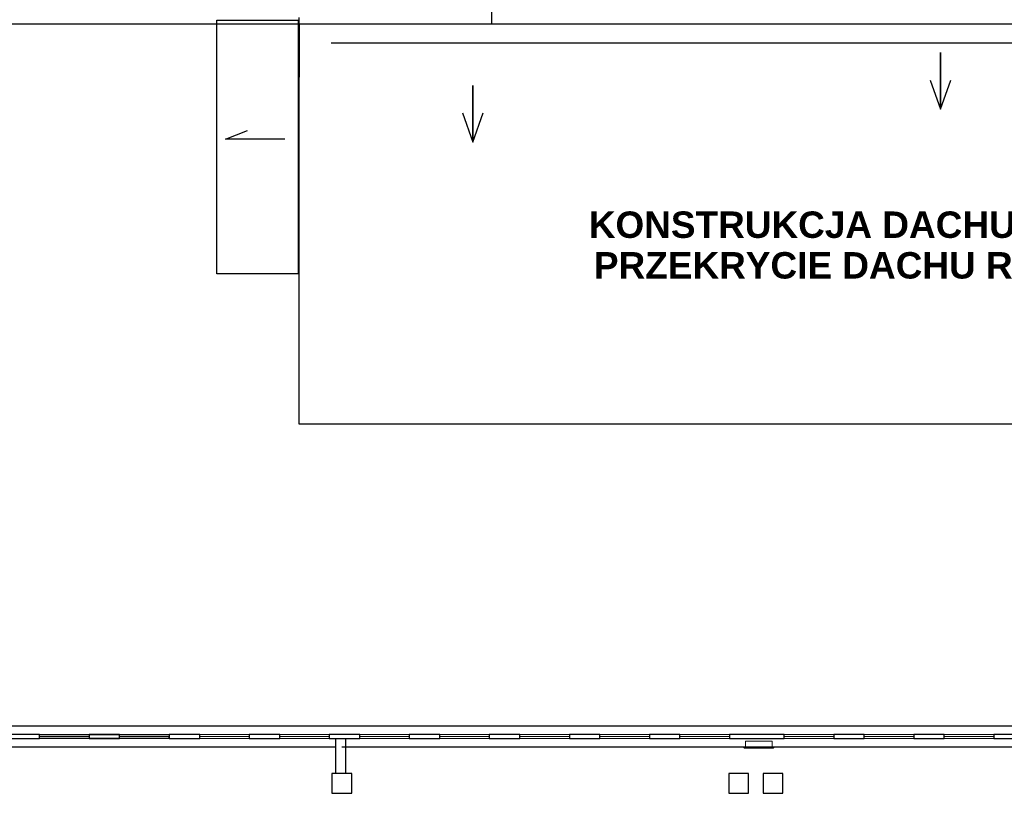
# Model space of a CAD drawing. Header units: millimetres. Extents: x 6612728327 to 6612744462, y 5733542327 to 5733552841.
# Tile 36 of 124: x 6612734243 to 6612735732, y 5733545127 to 5733546297. Entities that reach past the tile are written whole.
import ezdxf

# ---------------------------------------------------------------- set-up
doc = ezdxf.new("R2010")
doc.units = ezdxf.units.MM
doc.header["$MEASUREMENT"] = 0
for name, color, linetype in [('!!!!_SCIANY GRUBE', 7, 'Continuous'), ('_ATECHN-MEDYCZ.', 7, 'Continuous'), ('GM-SZKGA', 7, 'Continuous'), ('inw_STOLARKAOKIENNA', 7, 'Continuous'), ('inw_WIDOK', 7, 'Continuous'), ('inw_ŚCIANY cienkie', 7, 'Continuous'), ('WIDOK', 7, 'Continuous')]:
    doc.layers.add(name, color=color, linetype=linetype)
doc.styles.add('GENERATED_STYLE_5', font='arialbd_0.ttf')

msp = doc.modelspace()

# ---------------------------------------------------------------- linework, layer by layer
at = {"layer": '!!!!_SCIANY GRUBE', "color": 7, "lineweight": 30}
for p, q in [((6612731730.516479, 5733546290.844684), (6612738132.516488, 5733546290.844684)), ((6612731742.131554, 5733546290.844684), (6612738132.516488, 5733546290.844684)), ((6612734665.762072, 5733546290.844684), (6612734665.516482, 5733546128.844686)), ((6612734665.516482, 5733545988.844685), (6612734665.516482, 5733545876.584146)), ((6612734665.516482, 5733545876.584146), (6612734665.516482, 5733545685.844685)), ((6612734665.516482, 5733545685.844685), (6612736599.516485, 5733545685.844685)), ((6612734721.516482, 5733545156.844683), (6612734721.516482, 5733545209.844683)), ((6612734736.516482, 5733545156.844683), (6612734736.516482, 5733545209.844683))]:
    msp.add_line(p, q, dxfattribs=at)
msp.add_lwpolyline([(6612734957.516504, 5733546290.844684), (6612734957.516483, 5733546613.844686)], dxfattribs=at)
at = {"layer": '!!!!_SCIANY GRUBE', "color": 7, "lineweight": 30, "flags": 128}
for points in [[(6612734541.566622, 5733546296.844685), (6612734664.550175, 5733546296.844685), (6612734664.550175, 5733545912.70277), (6612734541.566622, 5733545912.70277)], [(6612734227.516482, 5733545209.844683), (6612734273.516482, 5733545209.844683), (6612734273.516482, 5733545215.844683), (6612734227.516482, 5733545215.844683)], [(6612734227.516482, 5733545209.844683), (6612734273.516482, 5733545209.844683), (6612734273.516482, 5733545215.844683), (6612734227.516482, 5733545215.844683)], [(6612734468.727788, 5733545209.844683), (6612734273.516482, 5733545209.844683), (6612734273.516482, 5733545215.844683), (6612734469.516482, 5733545215.844683)], [(6612734348.516482, 5733545209.844683), (6612734394.516482, 5733545209.844683), (6612734394.516482, 5733545215.844683), (6612734348.516482, 5733545215.844683)], [(6612734469.516482, 5733545209.844683), (6612734515.516482, 5733545209.844683), (6612734515.516482, 5733545215.844683), (6612734469.516482, 5733545215.844683)], [(6612734590.516482, 5733545209.844683), (6612734636.516482, 5733545209.844683), (6612734636.516482, 5733545215.844683), (6612734590.516482, 5733545215.844683)], [(6612734711.516482, 5733545209.844683), (6612734757.516482, 5733545209.844683), (6612734757.516482, 5733545215.844683), (6612734711.516482, 5733545215.844683)], [(6612734832.516483, 5733545209.844683), (6612734878.516483, 5733545209.844683), (6612734878.516483, 5733545215.844683), (6612734832.516483, 5733545215.844683)], [(6612734953.516483, 5733545209.844683), (6612734999.516483, 5733545209.844683), (6612734999.516483, 5733545215.844683), (6612734953.516483, 5733545215.844683)], [(6612735074.516483, 5733545209.844683), (6612735120.516483, 5733545209.844683), (6612735120.516483, 5733545215.844683), (6612735074.516483, 5733545215.844683)], [(6612735195.516483, 5733545209.844683), (6612735241.516483, 5733545209.844683), (6612735241.516483, 5733545215.844683), (6612735195.516483, 5733545215.844683)], [(6612735316.516483, 5733545209.844683), (6612735399.516483, 5733545209.844683), (6612735399.516483, 5733545215.844683), (6612735316.516483, 5733545215.844683)], [(6612735474.516483, 5733545209.844683), (6612735520.516483, 5733545209.844683), (6612735520.516483, 5733545215.844683), (6612735474.516483, 5733545215.844683)], [(6612735595.516484, 5733545209.844683), (6612735641.516484, 5733545209.844683), (6612735641.516484, 5733545215.844683), (6612735595.516484, 5733545215.844683)], [(6612735716.516484, 5733545209.844683), (6612735762.516484, 5733545209.844683), (6612735762.516484, 5733545215.844683), (6612735716.516484, 5733545215.844683)], [(6612734715.516482, 5733545126.844683), (6612734745.516482, 5733545126.844683), (6612734745.516482, 5733545156.844683), (6612734715.516482, 5733545156.844683)], [(6612734715.516482, 5733545126.844683), (6612734745.516482, 5733545126.844683), (6612734745.516482, 5733545156.844683), (6612734715.516482, 5733545156.844683)], [(6612735315.516483, 5733545126.844683), (6612735345.516483, 5733545126.844683), (6612735345.516483, 5733545156.844683), (6612735315.516483, 5733545156.844683)], [(6612735315.516483, 5733545126.844683), (6612735345.516483, 5733545126.844683), (6612735345.516483, 5733545156.844683), (6612735315.516483, 5733545156.844683)], [(6612735367.516483, 5733545126.844683), (6612735397.516483, 5733545126.844683), (6612735397.516483, 5733545156.844683), (6612735367.516483, 5733545156.844683)], [(6612735367.516483, 5733545126.844683), (6612735397.516483, 5733545126.844683), (6612735397.516483, 5733545156.844683), (6612735367.516483, 5733545156.844683)]]:
    msp.add_lwpolyline(points, close=True, dxfattribs=at)
at = {"layer": 'GM-SZKGA', "color": 84, "lineweight": 18}
for p, q in [((6612735338.609051, 5733545196.790508), (6612735338.609051, 5733545195.964208)), ((6612735383.609051, 5733545196.790508), (6612735338.609051, 5733545196.790508)), ((6612735381.359051, 5733545205.790508), (6612735340.859051, 5733545205.790508)), ((6612735340.859051, 5733545205.790508), (6612735340.859051, 5733545196.790508)), ((6612735381.359051, 5733545205.790508), (6612735381.359051, 5733545196.790508)), ((6612735383.609051, 5733545196.790508), (6612735383.609051, 5733545195.964208)), ((6612735338.609051, 5733545195.964208), (6612735339.609051, 5733545194.964208)), ((6612735339.609051, 5733545194.964208), (6612735382.609051, 5733545194.964208)), ((6612735383.609051, 5733545195.964208), (6612735382.609051, 5733545194.964208))]:
    msp.add_line(p, q, dxfattribs=at)
at = {"layer": 'inw_STOLARKAOKIENNA', "color": 7, "lineweight": 18}
for p, q in [((6612734273.516482, 5733545215.844683), (6612734348.516482, 5733545215.844683)), ((6612734273.516482, 5733545212.844683), (6612734348.516482, 5733545212.844683)), ((6612734394.516482, 5733545215.844683), (6612734469.516482, 5733545215.844683)), ((6612734394.516482, 5733545212.844683), (6612734469.516482, 5733545212.844683)), ((6612734515.516482, 5733545215.844683), (6612734590.516482, 5733545215.844683)), ((6612734515.516482, 5733545212.844683), (6612734590.516482, 5733545212.844683)), ((6612734636.516482, 5733545215.844683), (6612734711.516482, 5733545215.844683)), ((6612734636.516482, 5733545212.844683), (6612734711.516482, 5733545212.844683)), ((6612734757.516482, 5733545215.844683), (6612734832.516483, 5733545215.844683)), ((6612734757.516482, 5733545212.844683), (6612734832.516483, 5733545212.844683)), ((6612734878.516483, 5733545215.844683), (6612734953.516483, 5733545215.844683)), ((6612734878.516483, 5733545212.844683), (6612734953.516483, 5733545212.844683)), ((6612734999.516483, 5733545215.844683), (6612735074.516483, 5733545215.844683)), ((6612734999.516483, 5733545212.844683), (6612735074.516483, 5733545212.844683)), ((6612735120.516483, 5733545215.844683), (6612735195.516483, 5733545215.844683)), ((6612735120.516483, 5733545212.844683), (6612735195.516483, 5733545212.844683)), ((6612735241.516483, 5733545215.844683), (6612735316.516483, 5733545215.844683)), ((6612735241.516483, 5733545212.844683), (6612735316.516483, 5733545212.844683)), ((6612735399.516483, 5733545215.844683), (6612735474.516483, 5733545215.844683)), ((6612735399.516483, 5733545212.844683), (6612735474.516483, 5733545212.844683)), ((6612735520.516483, 5733545215.844683), (6612735595.516484, 5733545215.844683)), ((6612735520.516483, 5733545212.844683), (6612735595.516484, 5733545212.844683)), ((6612735641.516484, 5733545215.844683), (6612735716.516484, 5733545215.844683)), ((6612735641.516484, 5733545212.844683), (6612735716.516484, 5733545212.844683)), ((6612734273.516482, 5733545209.844683), (6612734348.516482, 5733545209.844683)), ((6612734394.516482, 5733545209.844683), (6612734469.516482, 5733545209.844683)), ((6612734515.516482, 5733545209.844683), (6612734590.516482, 5733545209.844683)), ((6612734636.516482, 5733545209.844683), (6612734711.516482, 5733545209.844683)), ((6612734757.516482, 5733545209.844683), (6612734832.516483, 5733545209.844683)), ((6612734878.516483, 5733545209.844683), (6612734953.516483, 5733545209.844683)), ((6612734999.516483, 5733545209.844683), (6612735074.516483, 5733545209.844683)), ((6612735120.516483, 5733545209.844683), (6612735195.516483, 5733545209.844683)), ((6612735241.516483, 5733545209.844683), (6612735316.516483, 5733545209.844683)), ((6612735399.516483, 5733545209.844683), (6612735474.516483, 5733545209.844683)), ((6612735520.516483, 5733545209.844683), (6612735595.516484, 5733545209.844683)), ((6612735641.516484, 5733545209.844683), (6612735716.516484, 5733545209.844683))]:
    msp.add_line(p, q, dxfattribs=at)
at = {"layer": 'inw_WIDOK', "color": 7, "lineweight": 30}
for p, q in [((6612733631.516481, 5733545228.844683), (6612734878.516483, 5733545228.844683)), ((6612734469.516482, 5733545196.844683), (6612733631.516481, 5733545196.844683))]:
    msp.add_line(p, q, dxfattribs=at)
at = {"layer": 'inw_ŚCIANY cienkie', "color": 7, "lineweight": 30}
for p, q in [((6612734665.516482, 5733546300.461464), (6612734665.516482, 5733545898.641441)), ((6612734714.516482, 5733546262.425634), (6612736548.50615, 5733546262.426052))]:
    msp.add_line(p, q, dxfattribs=at)
at = {"layer": 'WIDOK', "color": 7}
for p, q in [((6612731676.016479, 5733546290.844687), (6612738135.516488, 5733546290.844684)), ((6612731729.87007, 5733546290.844684), (6612738135.516488, 5733546290.844684)), ((6612731742.131554, 5733546290.844684), (6612738135.516488, 5733546290.844684)), ((6612731742.131554, 5733546290.844684), (6612738135.516488, 5733546290.844684)), ((6612733631.516481, 5733545228.844683), (6612736926.516486, 5733545228.844683)), ((6612734721.516482, 5733545196.844683), (6612733631.516481, 5733545196.844683)), ((6612736926.516486, 5733545196.844683), (6612734730.516482, 5733545196.844683))]:
    msp.add_line(p, q, dxfattribs=at)
at = {"layer": 'WIDOK', "color": 7, "flags": 128}
for points in [[(6612735620.309548, 5733546206.001875), (6612735635.875916, 5733546161.717627), (6612735635.875916, 5733546247.492032), (6612735635.875916, 5733546161.717627), (6612735651.442283, 5733546206.001875)], [(6612734912.986156, 5733546156.26755), (6612734928.552524, 5733546111.983303), (6612734928.552524, 5733546197.757708), (6612734928.552524, 5733546111.983303), (6612734944.118891, 5733546156.26755)], [(6612734644.475068, 5733546116.468225), (6612734554.36849, 5733546116.468225), (6612734587.902134, 5733546129.494789)]]:
    msp.add_lwpolyline(points, dxfattribs=at)

# ---------------------------------------------------------------- texts
at = {"layer": '_ATECHN-MEDYCZ.', "color": 212, "lineweight": 211, "insert": (6612735574.180872, 5733545893.617086), "char_height": 40.00000006, "attachment_point": 8, "line_spacing_factor": 0.92221, "style": 'GENERATED_STYLE_5'}
msp.add_mtext('\\A1;{\\pqc;\\fArial|b1|i0|c238|p38;KONSTRUKCJA DACHU R30\\fArial|b1|i0|c238|p38; (NRO)\\P\\pqc;\\fArial|b1|i0|c238|p38;PRZEKRYCIE DACHU RE 30\\fArial|b1|i0|c238|p38; (NRO)}', dxfattribs=at)

doc.saveas('drawing.dxf')
